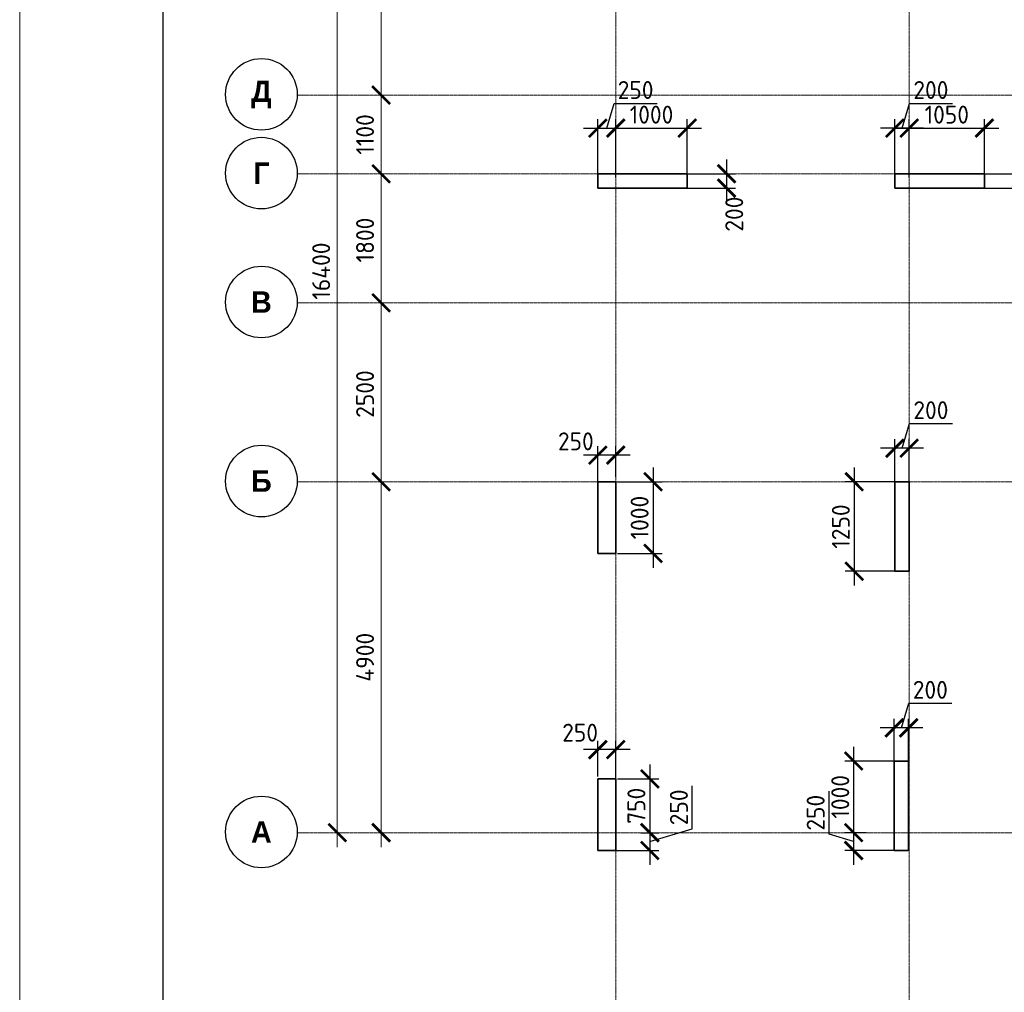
# Model space of a CAD drawing. Header units: millimetres. Extents: x 369815 to 1481759, y -423071 to -27917.
# Tile 101 of 256: x 433982 to 447736, y -183355 to -169773. Entities that reach past the tile are written whole.
import ezdxf

# ---------------------------------------------------------------- set-up
doc = ezdxf.new("R2010")
doc.units = ezdxf.units.MM
doc.linetypes.add('______5', pattern=[1100, 800, -100, 100, -100])
doc.linetypes.add('осевая', pattern=[50.8, 31.75, -6.35, 6.35, -6.35])
doc.layers.add('Колонна_ бетон', color=7, linetype='Continuous', lineweight=50, true_color=0xb4b496)
for name, color, linetype, lineweight in [('Оси', 40, '______5', 18), ('размер', 1, 'Continuous', 25), ('РАЗМЕРЫ', 1, 'Continuous', 9), ('ТОНКИЕ', 7, 'Continuous', 9)]:
    doc.layers.add(name, color=color, linetype=linetype, lineweight=lineweight)
doc.layers.add('ТОЛСТЫЕ_ОСНОВНЫЕ', color=6, linetype='Continuous')
doc.styles.add('Century Gothic', font='GOTHIC.TTF')
doc.styles.add('GOST-2.304_Type-B', font='GOST_Common.ttf')
doc.dimstyles.new('СПДС', dxfattribs={"dimscale": 100, "dimtxt": 2.5, "dimasz": 2.5, "dimexe": 1.25, "dimexo": 0, "dimtad": 1, "dimdec": 0, "dimtxsty": 'GOST-2.304_Type-B', "dimblk": 'ARCHTICK', "dimcen": 2.5, "dimdle": 2, "dimadec": 0, "dimazin": 2, "dimtfac": 0.75, "dimtdec": 0, "dimtmove": 1, "dimatfit": 3, "dimfxl": 1, "dimtolj": 1, "dimarcsym": 1})

# ---------------------------------------------------------------- blocks, each defined once
blk = doc.blocks.new('_ArchTick')
at = {"color": 0, "linetype": 'ByBlock', "const_width": 0.15}
blk.add_lwpolyline([(-0.5, -0.5), (0.5, 0.5)], dxfattribs=at)
blk = doc.blocks.new('*D715')
at = {"layer": 'DEFPOINTS', "color": 0, "transparency": 16777216}
for p in [(442308, -171287), (442058, -171976), (442308, -171976)]:
    blk.add_point(p, dxfattribs=at)
at = {"layer": 'РАЗМЕРЫ', "color": 0, "lineweight": -2, "transparency": 16777216}
for p, q in [((442183, -171287), (442286, -170943)), ((442286, -170943), (442886, -170943)), ((442058, -171976), (442058, -171162)), ((442308, -171976), (442308, -171162)), ((441858, -171287), (442508, -171287))]:
    blk.add_line(p, q, dxfattribs=at)
at = {"layer": 'РАЗМЕРЫ', "color": 0, "lineweight": -2, "transparency": 16777216, "xscale": 250, "yscale": 250, "zscale": 250, "rotation": 180}
blk.add_blockref('_ArchTick', (442058, -171287), dxfattribs=at)
at = {"layer": 'РАЗМЕРЫ', "color": 0, "lineweight": -2, "transparency": 16777216, "xscale": 250, "yscale": 250, "zscale": 250}
blk.add_blockref('_ArchTick', (442308, -171287), dxfattribs=at)
at = {"layer": 'РАЗМЕРЫ', "color": 0, "transparency": 16777216, "insert": (442586, -170755), "char_height": 250, "attachment_point": 5, "style": 'GOST-2.304_Type-B'}
blk.add_mtext('\\A1;250', dxfattribs=at)
blk = doc.blocks.new('*D716')
at = {"layer": 'DEFPOINTS', "color": 0, "transparency": 16777216}
for p in [(443308, -171287), (442308, -171976), (443308, -171976)]:
    blk.add_point(p, dxfattribs=at)
at = {"layer": 'РАЗМЕРЫ', "color": 0, "lineweight": -2, "transparency": 16777216}
for p, q in [((442308, -171976), (442308, -171162)), ((443308, -171976), (443308, -171162)), ((442108, -171287), (443508, -171287))]:
    blk.add_line(p, q, dxfattribs=at)
at = {"layer": 'РАЗМЕРЫ', "color": 0, "lineweight": -2, "transparency": 16777216, "xscale": 250, "yscale": 250, "zscale": 250, "rotation": 180}
blk.add_blockref('_ArchTick', (442308, -171287), dxfattribs=at)
at = {"layer": 'РАЗМЕРЫ', "color": 0, "lineweight": -2, "transparency": 16777216, "xscale": 250, "yscale": 250, "zscale": 250}
blk.add_blockref('_ArchTick', (443308, -171287), dxfattribs=at)
at = {"layer": 'РАЗМЕРЫ', "color": 0, "transparency": 16777216, "insert": (442808, -171099), "char_height": 250, "attachment_point": 5, "style": 'GOST-2.304_Type-B'}
blk.add_mtext('\\A1;1000', dxfattribs=at)
blk = doc.blocks.new('*D717')
at = {"layer": 'DEFPOINTS', "color": 0, "transparency": 16777216}
for p in [(446208, -171287), (446208, -171976), (446408, -171976)]:
    blk.add_point(p, dxfattribs=at)
at = {"layer": 'РАЗМЕРЫ', "color": 0, "lineweight": -2, "transparency": 16777216}
for p, q in [((446308, -171287), (446411, -170943)), ((446411, -170943), (447011, -170943)), ((446208, -171976), (446208, -171162)), ((446408, -171976), (446408, -171162)), ((446608, -171287), (446008, -171287))]:
    blk.add_line(p, q, dxfattribs=at)
at = {"layer": 'РАЗМЕРЫ', "color": 0, "lineweight": -2, "transparency": 16777216, "xscale": 250, "yscale": 250, "zscale": 250, "rotation": 180}
blk.add_blockref('_ArchTick', (446208, -171287), dxfattribs=at)
at = {"layer": 'РАЗМЕРЫ', "color": 0, "lineweight": -2, "transparency": 16777216, "xscale": 250, "yscale": 250, "zscale": 250}
blk.add_blockref('_ArchTick', (446408, -171287), dxfattribs=at)
at = {"layer": 'РАЗМЕРЫ', "color": 0, "transparency": 16777216, "insert": (446711, -170755), "char_height": 250, "attachment_point": 5, "style": 'GOST-2.304_Type-B'}
blk.add_mtext('\\A1;200', dxfattribs=at)
blk = doc.blocks.new('*D718')
at = {"layer": 'DEFPOINTS', "color": 0, "transparency": 16777216}
for p in [(447458, -171287), (446408, -171844), (447458, -171976, -360)]:
    blk.add_point(p, dxfattribs=at)
at = {"layer": 'РАЗМЕРЫ', "color": 0, "lineweight": -2, "transparency": 16777216}
for p, q in [((446408, -171844), (446408, -171162)), ((447458, -171976), (447458, -171162)), ((446208, -171287), (447658, -171287))]:
    blk.add_line(p, q, dxfattribs=at)
at = {"layer": 'РАЗМЕРЫ', "color": 0, "lineweight": -2, "transparency": 16777216, "xscale": 250, "yscale": 250, "zscale": 250, "rotation": 180}
blk.add_blockref('_ArchTick', (446408, -171287), dxfattribs=at)
at = {"layer": 'РАЗМЕРЫ', "color": 0, "lineweight": -2, "transparency": 16777216, "xscale": 250, "yscale": 250, "zscale": 250}
blk.add_blockref('_ArchTick', (447458, -171287), dxfattribs=at)
at = {"layer": 'РАЗМЕРЫ', "color": 0, "transparency": 16777216, "insert": (446933, -171099), "char_height": 250, "attachment_point": 5, "style": 'GOST-2.304_Type-B'}
blk.add_mtext('\\A1;1050', dxfattribs=at)
blk = doc.blocks.new('*D719')
at = {"layer": 'DEFPOINTS', "color": 0, "transparency": 16777216}
for p in [(447458, -171926), (447458, -172126), (448077, -172126)]:
    blk.add_point(p, dxfattribs=at)
at = {"layer": 'РАЗМЕРЫ', "color": 0, "lineweight": -2, "transparency": 16777216}
for p, q in [((448077, -171726), (448077, -172326)), ((447458, -171926), (448202, -171926)), ((448077, -172026), (448399, -172343)), ((447458, -172126), (448202, -172126)), ((448399, -172343), (448399, -172943))]:
    blk.add_line(p, q, dxfattribs=at)
at = {"layer": 'РАЗМЕРЫ', "color": 0, "lineweight": -2, "transparency": 16777216, "xscale": 250, "yscale": 250, "zscale": 250}
for p, rotation in [((448077, -171926), 90), ((448077, -172126), 270)]:
    blk.add_blockref('_ArchTick', p, dxfattribs=dict(at, rotation=rotation))
at = {"layer": 'РАЗМЕРЫ', "color": 0, "transparency": 16777216, "insert": (448211, -172643), "char_height": 250, "attachment_point": 5, "rotation": 90, "style": 'GOST-2.304_Type-B'}
blk.add_mtext('\\A1;200', dxfattribs=at)
blk = doc.blocks.new('*D720')
at = {"layer": 'DEFPOINTS', "color": 0, "transparency": 16777216}
for p in [(443243, -171925, -360), (443308, -172125, -360), (443857, -172125)]:
    blk.add_point(p, dxfattribs=at)
at = {"layer": 'РАЗМЕРЫ', "color": 0, "lineweight": -2, "transparency": 16777216}
for p, q in [((443857, -171725), (443857, -172325)), ((443243, -171925), (443982, -171925)), ((443308, -172125), (443982, -172125))]:
    blk.add_line(p, q, dxfattribs=at)
at = {"layer": 'РАЗМЕРЫ', "color": 0, "lineweight": -2, "transparency": 16777216, "xscale": 250, "yscale": 250, "zscale": 250}
for p, rotation in [((443857, -171925), 90), ((443857, -172125), 270)]:
    blk.add_blockref('_ArchTick', p, dxfattribs=dict(at, rotation=rotation))
at = {"layer": 'РАЗМЕРЫ', "color": 0, "transparency": 16777216, "insert": (443964, -172488), "char_height": 250, "attachment_point": 5, "rotation": 90, "style": 'GOST-2.304_Type-B'}
blk.add_mtext('\\A1;200', dxfattribs=at)
blk = doc.blocks.new('*D730')
at = {"layer": 'DEFPOINTS', "color": 0, "transparency": 16777216}
for p in [(446208, -175757), (446208, -176276), (446408, -176276)]:
    blk.add_point(p, dxfattribs=at)
at = {"layer": 'РАЗМЕРЫ', "color": 0, "lineweight": -2, "transparency": 16777216}
for p, q in [((446308, -175757), (446411, -175413)), ((446411, -175413), (447011, -175413)), ((446208, -176276), (446208, -175632)), ((446408, -176276), (446408, -175632)), ((446608, -175757), (446008, -175757))]:
    blk.add_line(p, q, dxfattribs=at)
at = {"layer": 'РАЗМЕРЫ', "color": 0, "lineweight": -2, "transparency": 16777216, "xscale": 250, "yscale": 250, "zscale": 250, "rotation": 180}
blk.add_blockref('_ArchTick', (446208, -175757), dxfattribs=at)
at = {"layer": 'РАЗМЕРЫ', "color": 0, "lineweight": -2, "transparency": 16777216, "xscale": 250, "yscale": 250, "zscale": 250}
blk.add_blockref('_ArchTick', (446408, -175757), dxfattribs=at)
at = {"layer": 'РАЗМЕРЫ', "color": 0, "transparency": 16777216, "insert": (446711, -175226), "char_height": 250, "attachment_point": 5, "style": 'GOST-2.304_Type-B'}
blk.add_mtext('\\A1;200', dxfattribs=at)
blk = doc.blocks.new('*D731')
at = {"layer": 'DEFPOINTS', "color": 0, "transparency": 16777216}
for p in [(446308, -176226, -360), (445640, -177476), (446308, -177476, -360)]:
    blk.add_point(p, dxfattribs=at)
at = {"layer": 'РАЗМЕРЫ', "color": 0, "lineweight": -2, "transparency": 16777216}
for p, q in [((445640, -176026), (445640, -177676)), ((446308, -176226), (445515, -176226)), ((446308, -177476), (445515, -177476))]:
    blk.add_line(p, q, dxfattribs=at)
at = {"layer": 'РАЗМЕРЫ', "color": 0, "lineweight": -2, "transparency": 16777216, "xscale": 250, "yscale": 250, "zscale": 250}
for p, rotation in [((445640, -176226), 90), ((445640, -177476), 270)]:
    blk.add_blockref('_ArchTick', p, dxfattribs=dict(at, rotation=rotation))
at = {"layer": 'РАЗМЕРЫ', "color": 0, "transparency": 16777216, "insert": (445453, -176851), "char_height": 250, "attachment_point": 5, "rotation": 90, "style": 'GOST-2.304_Type-B'}
blk.add_mtext('\\A1;1250', dxfattribs=at)
blk = doc.blocks.new('*D693')
at = {"layer": 'DEFPOINTS', "color": 0, "transparency": 16777216}
for p in [(442333, -176226), (442333, -177226), (442830, -177226)]:
    blk.add_point(p, dxfattribs=at)
at = {"layer": 'размер', "color": 0, "lineweight": -2, "transparency": 16777216}
for p, q in [((442830, -176026), (442830, -177426)), ((442333, -176226), (442955, -176226)), ((442333, -177226), (442955, -177226))]:
    blk.add_line(p, q, dxfattribs=at)
at = {"layer": 'размер', "color": 0, "lineweight": -2, "transparency": 16777216, "xscale": 250, "yscale": 250, "zscale": 250}
for p, rotation in [((442830, -176226), 90), ((442830, -177226), 270)]:
    blk.add_blockref('_ArchTick', p, dxfattribs=dict(at, rotation=rotation))
at = {"layer": 'размер', "color": 0, "transparency": 16777216, "insert": (442642, -176726), "char_height": 250, "attachment_point": 5, "rotation": 90, "style": 'GOST-2.304_Type-B'}
blk.add_mtext('\\A1;1000', dxfattribs=at)
blk = doc.blocks.new('*D758')
at = {"layer": 'DEFPOINTS', "color": 0, "transparency": 16777216}
for p in [(446200, -179662), (446200, -180180), (446400, -180180)]:
    blk.add_point(p, dxfattribs=at)
at = {"layer": 'РАЗМЕРЫ', "color": 0, "lineweight": -2, "transparency": 16777216}
for p, q in [((446300, -179662), (446403, -179318)), ((446403, -179318), (447003, -179318)), ((446200, -180180), (446200, -179537)), ((446400, -180180), (446400, -179537)), ((446600, -179662), (446000, -179662))]:
    blk.add_line(p, q, dxfattribs=at)
at = {"layer": 'РАЗМЕРЫ', "color": 0, "lineweight": -2, "transparency": 16777216, "xscale": 250, "yscale": 250, "zscale": 250, "rotation": 180}
blk.add_blockref('_ArchTick', (446200, -179662), dxfattribs=at)
at = {"layer": 'РАЗМЕРЫ', "color": 0, "lineweight": -2, "transparency": 16777216, "xscale": 250, "yscale": 250, "zscale": 250}
blk.add_blockref('_ArchTick', (446400, -179662), dxfattribs=at)
at = {"layer": 'РАЗМЕРЫ', "color": 0, "transparency": 16777216, "insert": (446703, -179131), "char_height": 250, "attachment_point": 5, "style": 'GOST-2.304_Type-B'}
blk.add_mtext('\\A1;200', dxfattribs=at)
blk = doc.blocks.new('*D759')
at = {"layer": 'DEFPOINTS', "color": 0, "transparency": 16777216}
for p in [(446288, -180125, -360), (445632, -181126), (445808, -181126, -160)]:
    blk.add_point(p, dxfattribs=at)
at = {"layer": 'РАЗМЕРЫ', "color": 0, "lineweight": -2, "transparency": 16777216}
for p, q in [((445632, -179925), (445632, -181326)), ((446288, -180125), (445507, -180125)), ((445808, -181126), (445507, -181126))]:
    blk.add_line(p, q, dxfattribs=at)
at = {"layer": 'РАЗМЕРЫ', "color": 0, "lineweight": -2, "transparency": 16777216, "xscale": 250, "yscale": 250, "zscale": 250}
for p, rotation in [((445632, -180125), 90), ((445632, -181126), 270)]:
    blk.add_blockref('_ArchTick', p, dxfattribs=dict(at, rotation=rotation))
at = {"layer": 'РАЗМЕРЫ', "color": 0, "transparency": 16777216, "insert": (445445, -180625), "char_height": 250, "attachment_point": 5, "rotation": 90, "style": 'GOST-2.304_Type-B'}
blk.add_mtext('\\A1;1000', dxfattribs=at)
blk = doc.blocks.new('*D760')
at = {"layer": 'DEFPOINTS', "color": 0, "transparency": 16777216}
for p in [(442333, -180375), (442661, -181126, 160), (442785, -181126)]:
    blk.add_point(p, dxfattribs=at)
at = {"layer": 'размер', "color": 0, "lineweight": -2, "transparency": 16777216}
for p, q in [((442785, -180175), (442785, -181326)), ((442333, -180375), (442910, -180375)), ((442661, -181126), (442910, -181126))]:
    blk.add_line(p, q, dxfattribs=at)
at = {"layer": 'размер', "color": 0, "lineweight": -2, "transparency": 16777216, "xscale": 250, "yscale": 250, "zscale": 250}
for p, rotation in [((442785, -180375), 90), ((442785, -181126), 270)]:
    blk.add_blockref('_ArchTick', p, dxfattribs=dict(at, rotation=rotation))
at = {"layer": 'размер', "color": 0, "transparency": 16777216, "insert": (442597, -180750), "char_height": 250, "attachment_point": 5, "rotation": 90, "style": 'GOST-2.304_Type-B'}
blk.add_mtext('\\A1;750', dxfattribs=at)
blk = doc.blocks.new('*D761')
at = {"layer": 'DEFPOINTS', "color": 0, "transparency": 16777216}
for p in [(442058, -179966), (442058, -180341), (442309, -180425)]:
    blk.add_point(p, dxfattribs=at)
at = {"layer": 'размер', "color": 0, "lineweight": -2, "transparency": 16777216}
for p, q in [((442058, -180341), (442058, -179841)), ((442309, -180425), (442309, -179841)), ((442509, -179966), (441858, -179966))]:
    blk.add_line(p, q, dxfattribs=at)
at = {"layer": 'размер', "color": 0, "lineweight": -2, "transparency": 16777216, "xscale": 250, "yscale": 250, "zscale": 250, "rotation": 180}
blk.add_blockref('_ArchTick', (442058, -179966), dxfattribs=at)
at = {"layer": 'размер', "color": 0, "lineweight": -2, "transparency": 16777216, "xscale": 250, "yscale": 250, "zscale": 250}
blk.add_blockref('_ArchTick', (442309, -179966), dxfattribs=at)
at = {"layer": 'размер', "color": 0, "transparency": 16777216, "insert": (441811, -179729), "char_height": 250, "attachment_point": 5, "style": 'GOST-2.304_Type-B'}
blk.add_mtext('\\A1;250', dxfattribs=at)
blk = doc.blocks.new('*D767')
at = {"layer": 'DEFPOINTS', "color": 0, "transparency": 16777216}
for p in [(442661, -181126, -560), (442310, -181375, -560), (442785, -181375)]:
    blk.add_point(p, dxfattribs=at)
at = {"layer": 'размер', "color": 0, "lineweight": -2, "transparency": 16777216}
for p, q in [((443378, -181072), (443378, -180472)), ((442785, -180926), (442785, -181575)), ((442661, -181126), (442910, -181126)), ((442785, -181250), (443378, -181072)), ((442310, -181375), (442910, -181375))]:
    blk.add_line(p, q, dxfattribs=at)
at = {"layer": 'размер', "color": 0, "lineweight": -2, "transparency": 16777216, "xscale": 250, "yscale": 250, "zscale": 250}
for p, rotation in [((442785, -181126), 90), ((442785, -181375), 270)]:
    blk.add_blockref('_ArchTick', p, dxfattribs=dict(at, rotation=rotation))
at = {"layer": 'размер', "color": 0, "transparency": 16777216, "insert": (443191, -180772), "char_height": 250, "attachment_point": 5, "rotation": 90, "style": 'GOST-2.304_Type-B'}
blk.add_mtext('\\A1;250', dxfattribs=at)
blk = doc.blocks.new('*D768')
at = {"layer": 'DEFPOINTS', "color": 0, "transparency": 16777216}
for p in [(445808, -181126, -560), (445632, -181375), (446200, -181375, -760)]:
    blk.add_point(p, dxfattribs=at)
at = {"layer": 'РАЗМЕРЫ', "color": 0, "lineweight": -2, "transparency": 16777216}
for p, q in [((445288, -181147), (445288, -180547)), ((445632, -180926), (445632, -181575)), ((445808, -181126), (445507, -181126)), ((445632, -181250), (445288, -181147)), ((446200, -181375), (445507, -181375))]:
    blk.add_line(p, q, dxfattribs=at)
at = {"layer": 'РАЗМЕРЫ', "color": 0, "lineweight": -2, "transparency": 16777216, "xscale": 250, "yscale": 250, "zscale": 250}
for p, rotation in [((445632, -181126), 90), ((445632, -181375), 270)]:
    blk.add_blockref('_ArchTick', p, dxfattribs=dict(at, rotation=rotation))
at = {"layer": 'РАЗМЕРЫ', "color": 0, "transparency": 16777216, "insert": (445101, -180847), "char_height": 250, "attachment_point": 5, "rotation": 90, "style": 'GOST-2.304_Type-B'}
blk.add_mtext('\\A1;250', dxfattribs=at)
blk = doc.blocks.new('*U133')
at = {"layer": 'ТОЛСТЫЕ_ОСНОВНЫЕ', "color": 6}
blk.add_lwpolyline([(20, 5), (589, 5), (589, 415), (20, 415)], close=True, dxfattribs=at)
at = {"layer": 'ТОНКИЕ'}
blk.add_lwpolyline([(0, 0), (594, 0), (594, 420), (0, 420)], close=True, dxfattribs=at)
blk = doc.blocks.new('*D2368')
at = {"color": 0, "lineweight": -2, "transparency": 16777216}
for p, q in [((979756, -14893), (979756, 1907)), ((979756, 1707), (979881, 1707)), ((979756, -14693), (979881, -14693))]:
    blk.add_line(p, q, dxfattribs=at)
at = {"layer": 'DEFPOINTS', "color": 0, "transparency": 16777216}
for p in [(979756, 1707), (979756, 1707), (979756, -14693)]:
    blk.add_point(p, dxfattribs=at)
at = {"color": 0, "lineweight": -2, "transparency": 16777216, "xscale": 250, "yscale": 250, "zscale": 250}
for p, rotation in [((979756, 1707), 90), ((979756, -14693), 270)]:
    blk.add_blockref('_ArchTick', p, dxfattribs=dict(at, rotation=rotation))
at = {"color": 0, "transparency": 16777216, "insert": (979531, -6851), "char_height": 250, "width": 104166.67, "attachment_point": 5, "rotation": 90, "style": 'GOST-2.304_Type-B'}
blk.add_mtext('\\A1;16400', dxfattribs=at)
blk = doc.blocks.new('NSY101')
at = {"color": 0, "linetype": 'ByBlock', "lineweight": -2}
blk.add_circle((0, 0), 50, dxfattribs=at)
blk = doc.blocks.new('СЛОЖНЫЙ_ОБЪЕКТ_23')
at = {"layer": 'Оси', "color": 16, "linetype": 'Continuous', "lineweight": 25, "transparency": 33554687, "xscale": 9.999999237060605, "yscale": 9.999999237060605, "zscale": 9.999999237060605}
blk.add_blockref('NSY101', (-12319, -19997), dxfattribs=at)
at = {"layer": 'Оси', "color": 16, "linetype": 'Continuous', "lineweight": 25, "transparency": 33554687, "insert": (-12319, -19997), "char_height": 300, "width": 460, "attachment_point": 5, "style": 'Century Gothic'}
blk.add_mtext('\\A1;{\\fCentury Gothic|i0|b1;\\H300.000000;\\W1.000000;\\C16;А}\\P', dxfattribs=at)
blk = doc.blocks.new('СЛОЖНЫЙ_ОБЪЕКТ_24')
at = {"layer": 'Оси', "color": 16, "linetype": 'Continuous', "lineweight": 25, "transparency": 33554687, "xscale": 9.999999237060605, "yscale": 9.999999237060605, "zscale": 9.999999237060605}
blk.add_blockref('NSY101', (-12319, -15097), dxfattribs=at)
at = {"layer": 'Оси', "color": 16, "linetype": 'Continuous', "lineweight": 25, "transparency": 33554687, "insert": (-12319, -15097), "char_height": 300, "width": 390, "attachment_point": 5, "style": 'Century Gothic'}
blk.add_mtext('\\A1;{\\fCentury Gothic|i0|b1;\\H300.000000;\\W1.000000;\\C16;Б}\\P', dxfattribs=at)
blk = doc.blocks.new('СЛОЖНЫЙ_ОБЪЕКТ_25')
at = {"layer": 'Оси', "color": 16, "linetype": 'Continuous', "lineweight": 25, "transparency": 33554687, "xscale": 9.999999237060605, "yscale": 9.999999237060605, "zscale": 9.999999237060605}
blk.add_blockref('NSY101', (-12319, -12597), dxfattribs=at)
at = {"layer": 'Оси', "color": 16, "linetype": 'Continuous', "lineweight": 25, "transparency": 33554687, "insert": (-12319, -12597), "char_height": 300, "width": 390, "attachment_point": 5, "style": 'Century Gothic'}
blk.add_mtext('\\A1;{\\fCentury Gothic|i0|b1;\\H300.000000;\\W1.000000;\\C16;В}\\P', dxfattribs=at)
blk = doc.blocks.new('СЛОЖНЫЙ_ОБЪЕКТ_26')
at = {"layer": 'Оси', "color": 16, "linetype": 'Continuous', "lineweight": 25, "transparency": 33554687, "xscale": 9.999999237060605, "yscale": 9.999999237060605, "zscale": 9.999999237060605}
blk.add_blockref('NSY101', (-12319, -10797), dxfattribs=at)
at = {"layer": 'Оси', "color": 16, "linetype": 'Continuous', "lineweight": 25, "transparency": 33554687, "insert": (-12319, -10797), "char_height": 300, "width": 345, "attachment_point": 5, "style": 'Century Gothic'}
blk.add_mtext('\\A1;{\\fCentury Gothic|i0|b1;\\H300.000000;\\W1.000000;\\C16;Г}\\P', dxfattribs=at)
blk = doc.blocks.new('СЛОЖНЫЙ_ОБЪЕКТ_27')
at = {"layer": 'Оси', "color": 16, "linetype": 'Continuous', "lineweight": 25, "transparency": 33554687, "xscale": 9.999999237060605, "yscale": 9.999999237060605, "zscale": 9.999999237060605}
blk.add_blockref('NSY101', (-12319, -9697), dxfattribs=at)
at = {"layer": 'Оси', "color": 16, "linetype": 'Continuous', "lineweight": 25, "transparency": 33554687, "insert": (-12319, -9697), "char_height": 300, "width": 470, "attachment_point": 5, "style": 'Century Gothic'}
blk.add_mtext('\\A1;{\\fCentury Gothic|i0|b1;\\H300.000000;\\W1.000000;\\C16;Д}\\P', dxfattribs=at)
blk = doc.blocks.new('*D2349')
at = {"color": 0, "lineweight": -2, "transparency": 16777216}
for p, q in [((980369, -14893), (980369, -9593)), ((980369, -9793), (980494, -9793)), ((980369, -14693), (980494, -14693))]:
    blk.add_line(p, q, dxfattribs=at)
at = {"layer": 'DEFPOINTS', "color": 0, "transparency": 16777216}
for p in [(980369, -9793), (980369, -9793), (980369, -14693)]:
    blk.add_point(p, dxfattribs=at)
at = {"color": 0, "lineweight": -2, "transparency": 16777216, "xscale": 250, "yscale": 250, "zscale": 250}
for p, rotation in [((980369, -9793), 90), ((980369, -14693), 270)]:
    blk.add_blockref('_ArchTick', p, dxfattribs=dict(at, rotation=rotation))
at = {"color": 0, "transparency": 16777216, "insert": (980144, -12243), "char_height": 250, "width": 83333.33, "attachment_point": 5, "rotation": 90, "style": 'GOST-2.304_Type-B'}
blk.add_mtext('\\A1;4900', dxfattribs=at)
blk = doc.blocks.new('*D2350')
at = {"color": 0, "lineweight": -2, "transparency": 16777216}
for p, q in [((980369, -9993), (980369, -7093)), ((980369, -7293), (980494, -7293)), ((980369, -9793), (980494, -9793))]:
    blk.add_line(p, q, dxfattribs=at)
at = {"layer": 'DEFPOINTS', "color": 0, "transparency": 16777216}
for p in [(980369, -7293), (980369, -7293), (980369, -9793)]:
    blk.add_point(p, dxfattribs=at)
at = {"color": 0, "lineweight": -2, "transparency": 16777216, "xscale": 250, "yscale": 250, "zscale": 250}
for p, rotation in [((980369, -7293), 90), ((980369, -9793), 270)]:
    blk.add_blockref('_ArchTick', p, dxfattribs=dict(at, rotation=rotation))
at = {"color": 0, "transparency": 16777216, "insert": (980144, -8568), "char_height": 250, "width": 83333.33, "attachment_point": 5, "rotation": 90, "style": 'GOST-2.304_Type-B'}
blk.add_mtext('\\A1;2500', dxfattribs=at)
blk = doc.blocks.new('*D2351')
at = {"color": 0, "lineweight": -2, "transparency": 16777216}
for p, q in [((980369, -7493), (980369, -5293)), ((980369, -5493), (980494, -5493)), ((980369, -7293), (980494, -7293))]:
    blk.add_line(p, q, dxfattribs=at)
at = {"layer": 'DEFPOINTS', "color": 0, "transparency": 16777216}
for p in [(980369, -5493), (980369, -5493), (980369, -7293)]:
    blk.add_point(p, dxfattribs=at)
at = {"color": 0, "lineweight": -2, "transparency": 16777216, "xscale": 250, "yscale": 250, "zscale": 250}
for p, rotation in [((980369, -5493), 90), ((980369, -7293), 270)]:
    blk.add_blockref('_ArchTick', p, dxfattribs=dict(at, rotation=rotation))
at = {"color": 0, "transparency": 16777216, "insert": (980144, -6418), "char_height": 250, "width": 83333.33, "attachment_point": 5, "rotation": 90, "style": 'GOST-2.304_Type-B'}
blk.add_mtext('\\A1;1800', dxfattribs=at)
blk = doc.blocks.new('*D2352')
at = {"color": 0, "lineweight": -2, "transparency": 16777216}
for p, q in [((980369, -5693), (980369, -4193)), ((980369, -4393), (980494, -4393)), ((980369, -5493), (980494, -5493))]:
    blk.add_line(p, q, dxfattribs=at)
at = {"layer": 'DEFPOINTS', "color": 0, "transparency": 16777216}
for p in [(980369, -4393), (980369, -4393), (980369, -5493)]:
    blk.add_point(p, dxfattribs=at)
at = {"color": 0, "lineweight": -2, "transparency": 16777216, "xscale": 250, "yscale": 250, "zscale": 250}
for p, rotation in [((980369, -4393), 90), ((980369, -5493), 270)]:
    blk.add_blockref('_ArchTick', p, dxfattribs=dict(at, rotation=rotation))
at = {"color": 0, "transparency": 16777216, "insert": (980144, -4943), "char_height": 250, "width": 83333.33, "attachment_point": 5, "rotation": 90, "style": 'GOST-2.304_Type-B'}
blk.add_mtext('\\A1;1100', dxfattribs=at)
blk = doc.blocks.new('*D2353')
at = {"color": 0, "lineweight": -2, "transparency": 16777216}
for p, q in [((980369, -4593), (980369, -1193)), ((980369, -1393), (980494, -1393)), ((980369, -4393), (980494, -4393))]:
    blk.add_line(p, q, dxfattribs=at)
at = {"layer": 'DEFPOINTS', "color": 0, "transparency": 16777216}
for p in [(980369, -1393), (980369, -1393), (980369, -4393)]:
    blk.add_point(p, dxfattribs=at)
at = {"color": 0, "lineweight": -2, "transparency": 16777216, "xscale": 250, "yscale": 250, "zscale": 250}
for p, rotation in [((980369, -1393), 90), ((980369, -4393), 270)]:
    blk.add_blockref('_ArchTick', p, dxfattribs=dict(at, rotation=rotation))
at = {"color": 0, "transparency": 16777216, "insert": (980144, -2918), "char_height": 250, "width": 83333.33, "attachment_point": 5, "rotation": 90, "style": 'GOST-2.304_Type-B'}
blk.add_mtext('\\A1;3000', dxfattribs=at)
blk = doc.blocks.new('*D1167')
at = {"layer": 'DEFPOINTS', "color": 0, "transparency": 16777216}
for p in [(442058, -175853), (442308, -176156), (442058, -176238, -200)]:
    blk.add_point(p, dxfattribs=at)
at = {"layer": 'размер', "color": 0, "lineweight": -2, "transparency": 16777216}
for p, q in [((442058, -176238), (442058, -175728)), ((442308, -176156), (442308, -175728)), ((442508, -175853), (441858, -175853))]:
    blk.add_line(p, q, dxfattribs=at)
at = {"layer": 'размер', "color": 0, "lineweight": -2, "transparency": 16777216, "xscale": 250, "yscale": 250, "zscale": 250, "rotation": 180}
blk.add_blockref('_ArchTick', (442058, -175853), dxfattribs=at)
at = {"layer": 'размер', "color": 0, "lineweight": -2, "transparency": 16777216, "xscale": 250, "yscale": 250, "zscale": 250}
blk.add_blockref('_ArchTick', (442308, -175853), dxfattribs=at)
at = {"layer": 'размер', "color": 0, "transparency": 16777216, "insert": (441751, -175661), "char_height": 250, "attachment_point": 5, "style": 'GOST-2.304_Type-B'}
blk.add_mtext('\\A1;250', dxfattribs=at)
blk = doc.blocks.new('оси2')
at = {"layer": 'Оси', "color": 16, "linetype": 'осевая', "lineweight": 0, "ltscale": 0.5, "transparency": 33554687}
for p, q in [((983645.5, 5465.4), (983645.8, -20755.1)), ((987745.5, 5465.4), (987745.5, -20739.3)), ((979200, -4392.9), (1032582.1, -4392.9)), ((979200, -5492.9), (1032582.1, -5492.9)), ((979200, -7292.9), (1032582.1, -7292.9)), ((979200, -9792.9), (1032582.1, -9792.9)), ((979200, -14692.9), (1032582.1, -14692.9))]:
    blk.add_line(p, q, dxfattribs=at)
at = {"layer": 'Оси', "color": 16, "linetype": 'Continuous', "lineweight": 25, "transparency": 33554687}
for name in ['СЛОЖНЫЙ_ОБЪЕКТ_27', 'СЛОЖНЫЙ_ОБЪЕКТ_26', 'СЛОЖНЫЙ_ОБЪЕКТ_25', 'СЛОЖНЫЙ_ОБЪЕКТ_24', 'СЛОЖНЫЙ_ОБЪЕКТ_23']:
    blk.add_blockref(name, (991015, 5314), dxfattribs=at)
for base, p1, p2, picture, middle in [((979756.2, 1707.1), (979756.2, -14692.9), (979756.2, 1707.1), '*D2368', (979756.2, -6851.5)), ((980368.8, -1392.9), (980368.8, -4392.9), (980368.8, -1392.9), '*D2353', (980368.8, -2918)), ((980368.8, -4392.9), (980368.8, -5492.9), (980368.8, -4392.9), '*D2352', (980368.8, -4942.9)), ((980368.8, -5492.9), (980368.8, -7292.9), (980368.8, -5492.9), '*D2351', (980368.8, -6418)), ((980368.8, -7292.9), (980368.8, -9792.9), (980368.8, -7292.9), '*D2350', (980368.8, -8568)), ((980368.8, -9792.9), (980368.8, -14692.9), (980368.8, -9792.9), '*D2349', (980368.8, -12242.9))]:
    dim = blk.add_linear_dim(base=base, p1=p1, p2=p2, angle=90, dimstyle='СПДС', override={"dimgap": 1})
    dim.commit()
    dim.dimension.update_dxf_attribs({"geometry": picture, "text_midpoint": middle, "dimtype": 160})

msp = doc.modelspace()

# ---------------------------------------------------------------- linework, layer by layer
at = {"layer": 'Колонна_ бетон', "color": 180, "linetype": 'Continuous', "lineweight": 35, "transparency": 33554687}
for p, q in [((442057.9, -172125.6, -200), (442057.9, -171925.6, -200)), ((443307.9, -171925.6, -200), (442057.9, -171925.6, -200)), ((443307.9, -172125.6, -200), (443307.9, -171925.6, -200)), ((446207.9, -172125.6, -200), (446207.9, -171925.6, -200)), ((446207.9, -171925.6, -200), (447457.9, -171925.6, -200)), ((447457.9, -171925.6, -200), (447457.9, -172125.6, -200)), ((443307.9, -172125.6, -200), (442057.9, -172125.6, -200)), ((447457.9, -172125.6, -200), (446207.9, -172125.6, -200)), ((442058, -177225.6), (442058, -176225.6)), ((442058, -176225.6), (442308.2, -176225.6, -360)), ((442308.2, -176225.6, -200), (442308.2, -177225.6, -200)), ((446207.9, -177475.6, -200), (446207.9, -176225.6, -200)), ((446207.9, -176225.6, -200), (446407.9, -176225.6, -200)), ((446407.9, -177475.6, -200), (446407.9, -176225.6, -200)), ((442308.2, -177225.6), (442058, -177225.6)), ((446207.9, -177475.6, -200), (446407.9, -177475.6, -200)), ((446199.9, -181375.4, -760), (446199.9, -180125.4, -760)), ((446199.9, -180125.4, -760), (446399.9, -180125.4, -760)), ((446399.9, -181375.4, -760), (446399.9, -180125.4, -760)), ((442058.2, -180375.4, -560), (442308.5, -180375.4, -560)), ((442058.2, -181375.4, -560), (442058.2, -180375.4, -560)), ((442308.2, -181375.4, -560), (442308.2, -180375.4, -560)), ((442058.2, -181375.4, -560), (442310.4, -181375.4, -560)), ((446199.9, -181375.4, -760), (446399.9, -181375.4, -760))]:
    msp.add_line(p, q, dxfattribs=at)
at = {"layer": 'РАЗМЕРЫ', "color": 1}
msp.add_line((442337.6, -176225.6, -360), (441998.4, -176225.6, -360), dxfattribs=at)

# ---------------------------------------------------------------- block references
at = {"xscale": 100, "yscale": 100, "zscale": 100}
msp.add_blockref('*U133', (433982.1, -198191.8, 3100), dxfattribs=at)
at = {"layer": 'РАЗМЕРЫ'}
msp.add_blockref('оси2', (-541337.5, -166432.7, -1120), dxfattribs=at)

# ---------------------------------------------------------------- dimensions: what is measured, and where the dimension line sits
at = {"layer": 'размер', "color": 146, "true_color": 0x006272}
for base, p1, p2, picture, middle in [((442058.1, -175853.4, -1120), (442308.2, -176155.8, -1120), (442058.1, -176237.7, -1320), '*D1167', (441750.7, -175848.8, -1120)), ((442058.2, -179966.2, -720), (442308.5, -180425.4, -720), (442058.2, -180341.2, -720), '*D761', (441811.5, -179916.3, -720))]:
    dim = msp.add_linear_dim(base=base, p1=p1, p2=p2, dimstyle='СПДС', dxfattribs=at)
    dim.commit()
    dim.dimension.update_dxf_attribs({"geometry": picture, "text_midpoint": middle, "dimtype": 160})
for base, p1, p2, picture, middle in [((442829.6, -177225.6, -360), (442333, -176225.6, -360), (442333, -177225.6, -360), '*D693', (442642.1, -176725.6, -360)), ((442784.6, -181125.6, -720), (442333.4, -180375.4, -720), (442661.4, -181125.6, -560), '*D760', (442597.1, -180750.5, -720)), ((442784.6, -181375.4), (442661.4, -181125.6, -560), (442310.4, -181375.4, -560), '*D767', (443190.9, -181009.9))]:
    dim = msp.add_linear_dim(base=base, p1=p1, p2=p2, angle=90, dimstyle='СПДС', dxfattribs=at)
    dim.commit()
    dim.dimension.update_dxf_attribs({"geometry": picture, "text_midpoint": middle})
at = {"layer": 'РАЗМЕРЫ', "color": 146, "true_color": 0x006272}
for base, p1, p2, picture, middle in [((442307.9, -171286.7), (442058, -171975.6), (442307.9, -171975.6), '*D715', (442348.6, -170755.5)), ((446208, -171286.7), (446407.9, -171975.6), (446208, -171975.6), '*D717', (446473.6, -170755.5)), ((443308, -171286.7), (442307.9, -171975.6), (443308, -171975.6), '*D716', (442808, -171099.2)), ((447458, -171286.7), (446407.9, -171844.2), (447458, -171975.6, -360), '*D718', (446933, -171099.2)), ((446208, -175757.2), (446408, -176275.6), (446208, -176275.6), '*D730', (446473.7, -175226)), ((446200.1, -179662.1, -560), (446400.1, -180180.4, -560), (446200.1, -180180.4, -560), '*D758', (446465.7, -179130.8, -560))]:
    dim = msp.add_linear_dim(base=base, p1=p1, p2=p2, dimstyle='СПДС', override={"dimtofl": 0}, dxfattribs=at)
    dim.commit()
    dim.dimension.update_dxf_attribs({"geometry": picture, "text_midpoint": middle})
for base, p1, p2, picture, middle in [((443856.6, -172125.2), (443243.1, -171925.2, -360), (443308, -172125.2, -360), '*D720', (444151.8, -172487.9)), ((448077.1, -172125.6), (447458, -171925.6), (447458, -172125.6), '*D719', (448398.6, -172405.3))]:
    dim = msp.add_linear_dim(base=base, p1=p1, p2=p2, angle=90, dimstyle='СПДС', override={"dimtofl": 0}, dxfattribs=at)
    dim.commit()
    dim.dimension.update_dxf_attribs({"geometry": picture, "text_midpoint": middle, "dimtype": 160})
for base, p1, p2, picture, middle in [((445640.1, -177475.6, 160), (446308, -176225.6, -200), (446308, -177475.6, -200), '*D731', (445452.6, -176850.6, 160)), ((445632.1, -181125.6, -400), (446288, -180125.4, -760), (445807.6, -181125.6, -560), '*D759', (445444.6, -180625.5, -400)), ((445632.1, -181375.4), (445807.6, -181125.6, -560), (446199.9, -181375.4, -760), '*D768', (445100.9, -181084.9))]:
    dim = msp.add_linear_dim(base=base, p1=p1, p2=p2, angle=90, dimstyle='СПДС', override={"dimtofl": 0}, dxfattribs=at)
    dim.commit()
    dim.dimension.update_dxf_attribs({"geometry": picture, "text_midpoint": middle})

doc.saveas('drawing.dxf')
